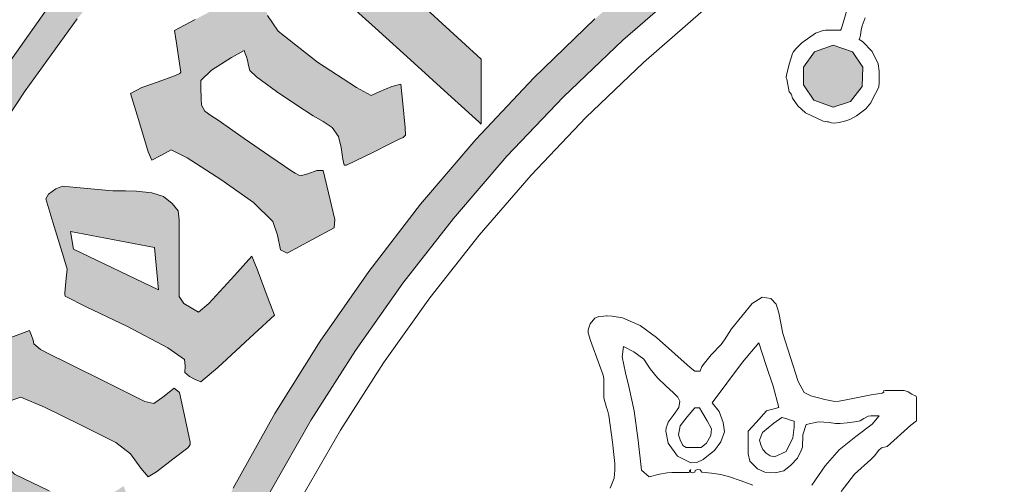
# Model space of a CAD drawing. Header units: metres. Extents: x -185 to -10, y 10 to 129.
# Tile 19 of 29: x -39.85 to -31.14, y 119.41 to 123.52. Entities that reach past the tile are written whole.
import ezdxf

# ---------------------------------------------------------------- set-up
doc = ezdxf.new("R2010")
doc.units = ezdxf.units.M
doc.header["$LTSCALE"] = 0.0125
doc.layers.add('Z_Schriftfeld-Logo', color=7, linetype='Continuous', lineweight=0, true_color=0xcccccc)
doc.layers.add('Z_Schriftfeld-Logoschraffur', color=7, linetype='Continuous', lineweight=0, true_color=0xdedede)

# ---------------------------------------------------------------- blocks, each defined once
blk = doc.blocks.new('UzK_Logo')
at = {"layer": 'Z_Schriftfeld-Logoschraffur'}
h = blk.add_hatch(color=256, dxfattribs=at)
h.dxf.hatch_style = 1
h.paths.add_polyline_path([(-11.86616721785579, 19.04699943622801), (-12.37128312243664, 19.04699943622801, 0.7422791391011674), (-0.2587719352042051, -22.71056737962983), (-0.2786945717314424, -22.70697268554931), (-0.3304348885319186, -22.6933750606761), (-0.3819356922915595, -22.67555445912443), (-0.4331969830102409, -22.65350667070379), (-0.5500699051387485, -22.63477852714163), (-0.668742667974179, -22.60929293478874), (-0.7882048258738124, -22.57786105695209), (-0.9074459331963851, -22.54129405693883), (-1.025455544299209, -22.50040309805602), (-1.1412232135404, -22.45599934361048), (-1.262126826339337, -22.40538211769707, -0.7322458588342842)])
h.paths.add_polyline_path([(6.501143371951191, -20.80634046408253), (7.434904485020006, -20.48546063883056), (8.34901844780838, -20.12402409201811), (9.242405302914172, -19.72311062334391), (10.11398509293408, -19.28380003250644), (10.9626778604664, -18.8071721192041), (11.78740364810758, -18.29430668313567), (12.58708249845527, -17.74628352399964), (13.360634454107, -17.16418244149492), (14.10697955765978, -16.54908323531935), (14.82503785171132, -15.90206570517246), (15.51372937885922, -15.224209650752), (16.11864093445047, -14.57392824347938), (16.11864093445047, -14.11350252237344), (16.068793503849, -14.1730755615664), (15.4339051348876, -14.86796945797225), (14.76951323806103, -15.53445754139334), (14.0766437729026, -16.17151394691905), (13.35632269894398, -16.77811280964), (12.60957597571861, -17.35322826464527), (11.83742956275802, -17.89583444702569), (11.04090941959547, -18.40490549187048), (10.221041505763, -18.8794155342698), (9.37885178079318, -19.31833870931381), (8.515366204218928, -19.72064915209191), (7.631610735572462, -20.08532099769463), (6.728611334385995, -20.41132838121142), (5.807393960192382, -20.69764543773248), (4.868984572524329, -20.94324630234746), (3.914409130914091, -21.14710511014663), (2.944693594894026, -21.30819599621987), (2.591226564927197, -21.662696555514), (3.592776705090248, -21.51484161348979), (4.578999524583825, -21.32211075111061), (5.54881506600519, -21.08558376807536)])
h.paths.add_polyline_path([(16.11864093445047, -16.00082023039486), (16.11864093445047, -15.61356866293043, -0.191980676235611), (0.9561835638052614, -22.42052240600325), (0.8817812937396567, -22.45187625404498), (0.7440970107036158, -22.50393312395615), (0.606690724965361, -22.54986337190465), (0.4696775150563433, -22.5895736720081), (0.3331724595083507, -22.62297069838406), (0.1972906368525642, -22.64996112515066), (0.1644158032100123, -22.65557426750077), (0.1438504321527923, -22.66423174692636), (0.09019401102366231, -22.68426636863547), (0.03677710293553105, -22.7001116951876), (-0.01763816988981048, -22.71203475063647, 0.2000677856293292)])
h = blk.add_hatch(color=256, dxfattribs=at)
h.dxf.hatch_style = 1
h.paths.add_polyline_path([(-13.50397646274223, 16.78891248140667), (-12.78591201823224, 17.33631610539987), (-12.04460212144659, 17.85374189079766), (-11.28094940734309, 18.34028483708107), (-10.49585651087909, 18.79503994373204), (-10.01491743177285, 19.04699943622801), (-10.67332972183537, 19.04699943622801), (-11.42329778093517, 18.61578099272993), (-12.30781327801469, 18.04873200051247), (-13.16253153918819, 17.44093000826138), (-13.98608306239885, 16.79374470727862), (-14.77709834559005, 16.10854578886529), (-15.53420788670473, 15.38670294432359), (-16.25604218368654, 14.6295858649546), (-16.9412317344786, 13.83856424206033), (-17.58840703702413, 13.01500776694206), (-18.19619858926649, 12.1602861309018), (-18.76323688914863, 11.27576902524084), (-19.28815243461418, 10.36282614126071), (-19.76957572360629, 9.42282717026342), (-20.20613725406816, 8.457141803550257), (-20.59646752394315, 7.46713973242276), (-20.93919703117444, 6.454190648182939), (-21.23295627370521, 5.419664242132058), (-21.47637574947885, 4.364930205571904), (-21.66808595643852, 3.291358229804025), (-21.80671739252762, 2.200318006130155), (-21.85570060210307, 1.648675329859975), (-21.89090055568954, 1.093179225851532), (-21.9121460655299, 0.5340009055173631), (-21.919265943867, -0.02868841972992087), (-21.89501894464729, -1.066132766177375), (-21.82299884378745, -2.091081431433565), (-21.70428698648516, -3.102452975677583), (-21.53996471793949, -4.099165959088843), (-21.33111338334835, -5.080138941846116), (-21.07881432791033, -6.044290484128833), (-20.78414889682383, -6.990539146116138), (-20.44819843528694, -7.917803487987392), (-20.07204428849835, -8.8250020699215), (-19.6567678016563, -9.711053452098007), (-19.20345031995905, -10.57487619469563), (-18.71317318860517, -11.41538885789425), (-18.18701775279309, -12.23151000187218), (-17.62606535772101, -13.02215818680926), (-17.03139734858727, -13.78625197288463), (-16.40409507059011, -14.5227099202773), (-15.74523986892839, -15.23045058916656), (-15.05591308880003, -15.90839253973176), (-14.33719607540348, -16.55545433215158), (-13.59017017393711, -17.17055452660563), (-12.81591672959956, -17.75261168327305), (-12.01551708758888, -18.30054436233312), (-11.19005259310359, -18.81327112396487), (-10.34060459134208, -19.2897105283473), (-9.468254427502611, -19.72878113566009), (-8.574083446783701, -20.12940150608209), (-7.65917299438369, -20.49049019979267), (-6.724604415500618, -20.81096577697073), (-5.771459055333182, -21.08974679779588), (-4.800818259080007, -21.32575182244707), (-3.813763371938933, -21.51789941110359), (-2.811375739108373, -21.66510812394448), (-3.117644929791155, -21.3553938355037), (-3.158986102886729, -21.31129658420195), (-4.129799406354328, -21.15109830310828), (-5.085470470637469, -20.94804555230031), (-6.024971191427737, -20.70316646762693), (-6.947273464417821, -20.41748918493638), (-7.85134918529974, -20.09204184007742), (-8.736170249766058, -19.72785256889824), (-9.600708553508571, -19.32594950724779), (-10.44393599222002, -18.88736079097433), (-11.26482446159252, -18.41311455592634), (-12.06234585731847, -17.90423893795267), (-12.83547207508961, -17.36176207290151), (-13.58317501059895, -16.78671209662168), (-14.30442655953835, -16.18011714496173), (-14.99819861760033, -15.54300535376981), (-15.66346308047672, -14.87640485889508), (-16.29919184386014, -14.18134379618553), (-16.90435680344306, -13.45885030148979), (-17.47792985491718, -12.70995251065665), (-18.01888289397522, -11.93567855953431), (-18.5261878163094, -11.13705658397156), (-18.99881651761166, -10.31511471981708), (-19.43574089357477, -9.470881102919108), (-19.83593283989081, -8.60538386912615), (-20.19836425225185, -7.71965115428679), (-20.52200702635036, -6.814711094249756), (-20.80583305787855, -5.891591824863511), (-21.0488142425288, -4.951321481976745), (-21.24992247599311, -3.994928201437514), (-21.40812965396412, -3.023440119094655), (-21.52240767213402, -2.037885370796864), (-21.59172842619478, -1.039292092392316), (-21.61506381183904, -0.02868841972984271), (-21.59366254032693, 0.9391946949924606), (-21.53006048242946, 1.89610498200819), (-21.42516027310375, 2.841137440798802), (-21.27986454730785, 3.773387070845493), (-21.0950759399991, 4.691948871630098), (-20.87169708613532, 5.595917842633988), (-20.61063062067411, 6.484388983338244), (-20.31277917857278, 7.35645729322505), (-19.97904539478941, 8.21121777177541), (-19.6103319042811, 9.047765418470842), (-19.20754134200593, 9.86519523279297), (-18.77157634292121, 10.66260221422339), (-18.30333954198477, 11.43908136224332), (-17.80373357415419, 12.19372767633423), (-17.27366107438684, 12.92563615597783), (-16.71402467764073, 13.63390180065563), (-16.12572701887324, 14.31761960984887), (-15.50967073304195, 14.97588458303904), (-14.86675845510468, 15.60779171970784), (-14.19789282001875, 16.21243601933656)])
h = blk.add_hatch(color=256, dxfattribs=at)
h.paths.add_polyline_path([(-17.93445594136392, 4.086741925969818), (-18.11929014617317, 4.374641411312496), (-18.15743937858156, 4.432086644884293), (-18.16063914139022, 4.433049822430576), (-18.1676836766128, 4.434112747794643), (-18.17301239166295, 4.434418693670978), (-18.17406737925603, 4.434435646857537), (-18.19618647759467, 4.403798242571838), (-18.31033225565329, 4.259179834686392), (-18.38032156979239, 4.214587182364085), (-18.47504073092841, 4.237226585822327), (-18.62837533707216, 4.273876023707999), (-19.05992093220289, 4.377022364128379), (-20.06572798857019, 4.617426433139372), (-20.27258104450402, 4.666867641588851), (-20.43610964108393, 4.705953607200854), (-20.54357129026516, 4.731638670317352), (-20.58222350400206, 4.74087717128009), (-20.58222350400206, 4.697445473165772), (-20.57962611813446, 4.684714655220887), (-20.56580545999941, 4.619598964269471), (-20.51988624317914, 4.403251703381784), (-20.47716716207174, 4.201981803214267), (-20.4163717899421, 4.187421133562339), (-20.11276156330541, 4.115022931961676), (-19.50722381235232, 3.969821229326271), (-18.9046130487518, 3.823711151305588), (-18.60466155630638, 3.750177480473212), (-18.54368611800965, 3.735163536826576), (-18.53814314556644, 3.733870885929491), (-18.5270208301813, 3.731363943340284), (-18.44034163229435, 3.713721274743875), (-18.39902190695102, 3.68487547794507), (-18.34921139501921, 3.573544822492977), (-18.25333741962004, 3.352675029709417), (-18.22761378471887, 3.393204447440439), (-18.16240736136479, 3.495941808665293), (-17.98533303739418, 3.774935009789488), (-17.90935858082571, 3.894638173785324), (-17.86568822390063, 3.963443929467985), (-17.88870867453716, 4.014114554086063)])
h.paths.add_polyline_path([(-17.40686613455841, 5.235390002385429), (-17.38666393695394, 5.272185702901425), (-17.42634723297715, 5.380143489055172), (-17.58702876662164, 5.817275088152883), (-17.66642401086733, 6.033268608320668), (-17.71745357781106, 6.172093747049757), (-17.79524707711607, 6.182222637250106), (-17.93678743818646, 6.155536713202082), (-17.96889589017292, 6.161068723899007), (-18.08298784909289, 6.190849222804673), (-18.46725645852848, 6.303268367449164), (-18.86764570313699, 6.444219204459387), (-18.98817677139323, 6.514279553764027), (-19.16628832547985, 6.679950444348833), (-19.18994006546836, 6.522896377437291), (-19.23756455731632, 6.451760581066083), (-19.45217155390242, 6.279717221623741), (-19.8584069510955, 5.995562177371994), (-19.80349704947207, 5.865949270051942), (-19.70813481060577, 5.640850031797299), (-19.50075348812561, 5.151333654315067), (-19.44108448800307, 5.010487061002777), (-19.42011298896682, 4.994665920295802), (-19.21124903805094, 5.022172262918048), (-18.9539315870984, 5.056059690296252), (-18.79354355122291, 5.036328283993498), (-18.26822586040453, 4.882006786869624), (-18.08959937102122, 4.791175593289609), (-18.0101996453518, 4.69873931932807), (-17.93934874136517, 4.592808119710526), (-17.90500500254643, 4.548472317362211), (-17.85731132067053, 4.614240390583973), (-17.62054781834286, 4.940729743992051)])
h.paths.add_polyline_path([(-18.14570015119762, 5.285498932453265), (-18.65796415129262, 5.438251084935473), (-19.17022815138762, 5.591003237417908), (-19.28257347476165, 5.624503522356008), (-19.29535568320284, 5.625578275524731), (-19.46639940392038, 5.625578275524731), (-19.49407087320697, 5.629621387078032), (-19.33910035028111, 5.739488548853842), (-19.10974397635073, 5.902091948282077), (-18.99196637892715, 5.985590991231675), (-18.91140483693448, 5.959449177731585), (-18.70719069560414, 5.893182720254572), (-18.15262752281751, 5.713229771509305), (-17.91468994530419, 5.636020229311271), (-17.77792267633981, 5.591639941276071), (-17.82767944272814, 5.499140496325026), (-17.99664735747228, 5.288722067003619), (-18.03335482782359, 5.251998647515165)], flags=16)
h.paths.add_polyline_path([(-17.13779811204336, 7.00676996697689), (-17.22359904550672, 7.175118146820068), (-17.27484399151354, 7.155613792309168), (-17.39827223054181, 7.092208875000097), (-17.47712447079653, 7.051702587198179), (-17.70567865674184, 7.149930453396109), (-17.95888603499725, 7.259878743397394), (-18.21130722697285, 7.372242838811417), (-18.3165874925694, 7.407201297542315), (-18.42191355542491, 7.443785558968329), (-18.50538796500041, 7.511147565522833), (-18.56434025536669, 7.646300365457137), (-18.59651641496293, 7.787315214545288), (-18.60111642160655, 7.854852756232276), (-18.49357925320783, 7.921125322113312), (-18.32083442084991, 7.997549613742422), (-18.21581007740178, 8.026031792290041), (-18.19191778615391, 7.985448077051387), (-18.16607147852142, 7.944871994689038), (-18.02720308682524, 7.868143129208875), (-17.68962802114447, 7.733457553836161), (-17.35652582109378, 7.587719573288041), (-17.15176834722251, 7.469961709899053), (-17.11021091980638, 7.394162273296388), (-17.08172097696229, 7.30676086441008), (-17.02541929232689, 7.304487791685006), (-16.82138302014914, 7.476423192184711), (-16.63723802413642, 7.631596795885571), (-16.64109904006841, 7.714342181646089), (-16.72995219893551, 7.969551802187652), (-16.80207409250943, 8.176704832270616), (-16.89112423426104, 8.119059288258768), (-17.01129115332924, 8.016415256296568), (-17.08892768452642, 7.957576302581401), (-17.22097700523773, 7.996737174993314), (-17.56064197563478, 8.128046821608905), (-17.91108456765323, 8.2981009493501), (-18.02863058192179, 8.415757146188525), (-18.10061323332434, 8.564583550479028), (-18.17134409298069, 8.698777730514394), (-18.37788464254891, 8.60332097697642), (-18.75189050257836, 8.430466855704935), (-18.92680520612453, 8.347914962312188), (-18.88381453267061, 8.18070500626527), (-18.81652078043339, 7.91896950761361), (-18.81709679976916, 7.798266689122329), (-18.96518651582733, 7.699789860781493), (-19.10958955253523, 7.602396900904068), (-19.20519545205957, 7.518006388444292), (-19.13030976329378, 7.281636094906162), (-19.03805164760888, 6.990431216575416), (-18.96046526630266, 6.933896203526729), (-18.79567562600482, 6.992026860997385), (-18.66392107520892, 7.035635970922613), (-18.57727157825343, 7.024697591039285), (-18.22263298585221, 6.884481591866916), (-17.7564933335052, 6.683874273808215), (-17.53937917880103, 6.565214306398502), (-17.49237997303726, 6.473433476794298), (-17.44957121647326, 6.38567517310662), (-17.37461329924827, 6.4061959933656), (-17.16350597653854, 6.563391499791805), (-16.99215067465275, 6.690986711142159), (-17.01938953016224, 6.774443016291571)])
h.paths.add_polyline_path([(-16.94636873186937, 9.214348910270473), (-17.39138111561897, 9.437583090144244), (-17.54890393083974, 9.513709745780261), (-17.64816785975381, 9.56351355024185), (-17.71467988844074, 9.623031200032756), (-17.72191773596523, 9.659204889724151), (-17.73865920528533, 9.707103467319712), (-17.75862138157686, 9.75642274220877), (-17.95061162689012, 9.688322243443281), (-18.14302256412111, 9.619563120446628), (-18.3049898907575, 9.559492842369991), (-18.31376067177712, 9.550870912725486), (-18.32029006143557, 9.540876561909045), (-18.3149903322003, 9.516504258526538), (-18.22866272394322, 9.295079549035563), (-18.12959021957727, 9.040965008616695), (-18.0902120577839, 8.996675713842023), (-17.96574993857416, 9.04007470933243), (-17.8468257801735, 9.081542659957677), (-17.60825218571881, 8.976992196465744), (-17.24250212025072, 8.799106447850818), (-16.8826486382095, 8.6184999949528), (-16.73154140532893, 8.50560282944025), (-16.62674517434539, 8.359223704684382), (-16.5524042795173, 8.271475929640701), (-16.46895025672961, 8.32245303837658), (-16.30189957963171, 8.448274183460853), (-16.14960157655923, 8.566620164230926), (-16.13599805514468, 8.58198611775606), (-16.1272290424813, 8.598938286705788), (-16.12726985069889, 8.621398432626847), (-16.17447434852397, 8.845554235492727), (-16.23409270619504, 9.128658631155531), (-16.2894787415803, 9.169954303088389), (-16.40577724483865, 9.081408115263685), (-16.49713078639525, 9.015055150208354), (-16.58859129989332, 9.037414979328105)])
h.paths.add_polyline_path([(-16.23864425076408, 10.10329616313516), (-16.23864425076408, 10.47928439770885), (-16.23864425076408, 10.88347174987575), (-16.24823287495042, 10.97490227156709), (-16.31016546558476, 11.04859027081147), (-16.39626872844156, 11.12054402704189), (-16.51494174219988, 11.15634101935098), (-16.67373144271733, 11.17349634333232), (-16.78250535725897, 11.17794657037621), (-16.81249115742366, 11.17804233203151), (-16.87145541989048, 11.17804233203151), (-16.91150066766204, 11.17804233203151), (-17.0258615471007, 11.18884008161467), (-17.28237366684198, 11.21320012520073), (-17.42548042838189, 11.22679046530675), (-17.49062395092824, 11.19934430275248), (-17.56697753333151, 11.14301402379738), (-17.59377836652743, 11.09676622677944), (-17.52093744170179, 10.85816329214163), (-17.4136834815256, 10.50683456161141), (-17.377427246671, 10.38127545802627), (-17.38675537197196, 10.29055615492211), (-17.39839944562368, 10.17731343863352), (-17.40131352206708, 10.14092662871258), (-17.40010050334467, 10.1230604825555), (-17.39587566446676, 10.10752115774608), (-17.18371144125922, 9.999189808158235), (-16.7648364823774, 9.799653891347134), (-16.35538841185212, 9.58219927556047), (-16.18519987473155, 9.462996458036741), (-16.17882603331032, 9.3993179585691), (-16.18086789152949, 9.330143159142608), (-16.13535754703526, 9.289933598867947), (-16.07677587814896, 9.261329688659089), (-16.01877047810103, 9.235270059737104), (-15.84724232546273, 9.383018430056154), (-15.47641876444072, 9.72354257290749), (-15.26953825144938, 9.913519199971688), (-15.33331200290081, 10.08150156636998), (-15.44762344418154, 10.38260203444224), (-15.50119152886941, 10.51286352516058), (-15.67702238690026, 10.31856352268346), (-15.93592294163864, 10.03246824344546), (-16.04308957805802, 9.944836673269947), (-16.11740107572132, 9.987278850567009), (-16.19215836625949, 10.0318956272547)])
h.paths.add_polyline_path([(-17.31351475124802, 10.5832462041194), (-17.34383161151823, 10.76428609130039), (-16.48806932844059, 10.60340002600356), (-16.44776168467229, 10.17052349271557)], flags=16)
h.paths.add_polyline_path([(-15.31592595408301, 11.52974343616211), (-15.57853446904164, 11.71082215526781), (-15.8412477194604, 11.8960322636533), (-15.91562913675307, 11.94356201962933), (-15.97923308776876, 11.98789768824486), (-16.01191177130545, 12.04780214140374), (-16.0139698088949, 12.1174297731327), (-16.01786755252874, 12.22957688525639), (-16.01972602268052, 12.2991055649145), (-15.9099633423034, 12.40420475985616), (-15.7074956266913, 12.53363371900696), (-15.5798682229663, 12.60456037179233), (-15.56663475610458, 12.57310820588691), (-15.5548449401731, 12.54084504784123), (-15.54393183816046, 12.50512407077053), (-15.53333076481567, 12.45189065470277), (-15.51921680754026, 12.40209794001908), (-15.45291996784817, 12.33574889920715), (-15.2508162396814, 12.18696877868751), (-15.04373050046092, 12.05000253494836), (-14.87557864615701, 11.93897977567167), (-14.77714000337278, 11.8836149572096), (-14.68536763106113, 11.82049688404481), (-14.62097102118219, 11.73033670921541), (-14.5913495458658, 11.61718504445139), (-14.57660333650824, 11.49973073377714), (-14.56358002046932, 11.43728593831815), (-14.53915710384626, 11.43728593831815), (-14.44683116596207, 11.48326968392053), (-14.2720270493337, 11.56892040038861), (-14.09852787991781, 11.65421161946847), (-14.00409872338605, 11.70140642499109), (-13.96401910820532, 11.72013279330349), (-13.93877229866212, 11.74463942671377), (-13.94304593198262, 11.82197026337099), (-13.96663379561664, 12.06592693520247), (-13.98567557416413, 12.26286587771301), (-14.07713124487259, 12.23944813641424), (-14.20573168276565, 12.18283489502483), (-14.28906941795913, 12.14859824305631), (-14.43656302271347, 12.22668903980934), (-14.832162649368, 12.48465516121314), (-15.23430682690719, 12.79996253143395), (-15.3407698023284, 12.96075679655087), (-15.37925761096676, 13.12998810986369), (-15.39008110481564, 13.2315433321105), (-15.39078776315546, 13.25109420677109), (-15.3941769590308, 13.26643317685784), (-15.40217451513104, 13.27800167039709), (-15.64075387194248, 13.15104436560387), (-16.07552539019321, 12.91968562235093), (-16.28642578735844, 12.80671249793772), (-16.26707450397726, 12.68015303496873), (-16.23554843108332, 12.47396914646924), (-16.22321994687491, 12.38401786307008), (-16.23750981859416, 12.3663068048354), (-16.28575840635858, 12.34746188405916), (-16.45092783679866, 12.28737843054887), (-16.61730030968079, 12.22852632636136), (-16.73324222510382, 12.16812090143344), (-16.65290157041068, 11.90303586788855), (-16.55338017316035, 11.57466372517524), (-16.51745097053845, 11.48996567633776), (-16.42482148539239, 11.5382791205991), (-16.31887644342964, 11.59353765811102), (-16.15772189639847, 11.51280269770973), (-15.81401916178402, 11.29420197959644), (-15.48225343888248, 11.05934461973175), (-15.28595468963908, 10.86576971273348), (-15.23833268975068, 10.72765603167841), (-15.21025376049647, 10.57923439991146), (-15.14221782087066, 10.54435314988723), (-14.89216106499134, 10.67994949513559), (-14.66487719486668, 10.80319696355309), (-14.65551095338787, 10.88480332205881), (-14.72003222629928, 11.15686269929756), (-14.77426111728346, 11.38552338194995), (-14.83871822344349, 11.38387794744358), (-14.93113846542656, 11.35213910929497), (-14.99549526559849, 11.33263450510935), (-15.02298650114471, 11.33711322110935), (-15.05919711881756, 11.3558038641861), (-15.09560022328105, 11.37868109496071)])
h.paths.add_polyline_path([(-15.07592375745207, 14.26553894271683), (-15.05548060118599, 14.26553894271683), (-15.00158500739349, 14.26553894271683), (-14.83803975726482, 14.26553894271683), (-14.67449450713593, 14.26553894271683), (-14.60015575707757, 14.26553894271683), (-14.60015575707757, 14.29281375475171), (-14.60015575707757, 14.36472007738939), (-14.60015575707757, 14.58291857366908), (-14.60015575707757, 14.80111706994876), (-14.60015575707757, 14.87302339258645), (-14.60015575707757, 14.90029820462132), (-14.62937718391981, 14.89645678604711), (-14.70641549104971, 14.88632940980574), (-14.94018690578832, 14.85559806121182), (-15.17395832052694, 14.82486671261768), (-15.25099662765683, 14.81473933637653), (-15.28021805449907, 14.81089791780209), (-15.28129464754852, 14.70048253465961), (-15.28259194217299, 14.60960193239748), (-15.28159609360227, 14.47741245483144), (-15.28347609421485, 14.44887937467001), (-15.28843245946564, 14.37365579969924), (-15.30347246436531, 14.14539115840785), (-15.31851246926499, 13.91712651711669), (-15.32346883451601, 13.84190294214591), (-15.32534883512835, 13.81336986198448), (-15.30115206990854, 13.79139970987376), (-15.23276990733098, 13.72931014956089), (-15.12651454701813, 13.63283252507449), (-14.98869818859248, 13.50769818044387), (-14.64363127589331, 13.19438470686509), (-14.2480667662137, 12.8352204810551), (-13.85250225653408, 12.47605625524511), (-13.50743534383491, 12.16274278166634), (-13.36961898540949, 12.03760843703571), (-13.26336362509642, 11.94113081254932), (-13.19498146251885, 11.87904125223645), (-13.17078469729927, 11.85707110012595), (-13.17078469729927, 11.88539693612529), (-13.17078469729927, 11.96007414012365), (-13.17078469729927, 12.18668082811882), (-13.17078469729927, 12.413287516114), (-13.17078469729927, 12.48796472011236), (-13.17078469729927, 12.5162905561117)])
h.paths.add_polyline_path([(-13.17698587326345, 14.22557580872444), (-13.43926412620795, 14.50854079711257), (-13.62414879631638, 14.70800792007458), (-13.66738477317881, 14.83824338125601), (-13.66825681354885, 14.91459536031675), (-13.72255949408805, 14.91459536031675), (-13.85443743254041, 14.91459536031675), (-14.16473846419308, 14.91459536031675), (-14.25007124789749, 14.91459536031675), (-14.25667951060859, 14.88871944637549), (-14.25667951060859, 14.6134938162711), (-14.25667951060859, 14.33826818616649), (-14.21006303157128, 14.31239227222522), (-14.05273241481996, 14.31239227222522), (-13.95833404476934, 14.31239227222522), (-13.28991510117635, 13.62355304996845), (-13.13267759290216, 13.43988068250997), (-13.06248833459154, 13.35031603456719), (-13.01812380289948, 13.21075766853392), (-12.99330093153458, 13.07240301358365), (-12.9780314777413, 13.02805982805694), (-12.95477706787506, 13.02805982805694), (-12.58449903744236, 13.1475293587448), (-12.49296280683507, 13.17969038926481), (-12.45071149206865, 13.26802400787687), (-12.40584380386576, 13.5378266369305), (-12.3733300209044, 13.73692132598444), (-12.37083299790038, 13.76610204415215), (-12.37083299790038, 13.80200103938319), (-12.61045031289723, 13.72656954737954), (-12.66856060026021, 13.70522499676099), (-12.72982295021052, 13.74314369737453), (-12.91470762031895, 13.94261082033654)])
h.paths.add_polyline_path([(-11.21076365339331, 15.5142786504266), (-11.28643894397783, 15.61563250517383), (-11.36361022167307, 15.70698399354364), (-11.44222333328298, 15.74707204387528), (-11.66163113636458, 15.71328220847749), (-11.9366634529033, 15.67092593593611), (-12.01448915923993, 15.64640048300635), (-12.02458980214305, 15.50608344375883), (-12.0363065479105, 15.34331567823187), (-12.0390596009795, 15.29652775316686), (-12.03934176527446, 15.25615714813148), (-12.0789001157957, 15.22344405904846), (-12.16787367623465, 15.18602599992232), (-12.2596098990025, 15.15689592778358), (-12.33936095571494, 15.18427378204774), (-12.54013334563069, 15.39413019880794), (-12.72666655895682, 15.58910318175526), (-12.73963523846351, 15.64448380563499), (-12.72284615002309, 15.69957007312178), (-12.70544556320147, 15.75643623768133), (-12.69587169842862, 15.78155443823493), (-12.68148556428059, 15.78158462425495), (-12.61176375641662, 15.77913187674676), (-12.41373546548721, 15.77171199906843), (-12.2681649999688, 15.76625765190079), (-12.22244945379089, 15.69934553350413), (-12.16869146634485, 15.61453343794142), (-12.11410358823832, 15.53340671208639), (-12.06064320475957, 15.71280875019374), (-11.95295506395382, 16.15392566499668), (-11.88713272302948, 16.42355004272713), (-11.90094547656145, 16.44896195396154), (-11.89324132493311, 16.47358859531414), (-11.88783029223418, 16.50778081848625), (-11.99762992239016, 16.42529896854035), (-12.10347665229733, 16.34506109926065), (-12.19844836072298, 16.27388365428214), (-12.37551972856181, 16.27877655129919), (-12.66521599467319, 16.28678153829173), (-12.79349161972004, 16.29023106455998), (-12.82180326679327, 16.28829729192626), (-12.84668615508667, 16.27448570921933), (-12.87393099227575, 16.19790512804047), (-12.96110827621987, 15.90897114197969), (-13.04132976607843, 15.65358766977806), (-13.06600791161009, 15.56201089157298), (-13.08965324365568, 15.47249453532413), (-13.12838948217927, 15.33991395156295), (-13.12808806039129, 15.22979372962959), (-12.85004739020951, 14.94547428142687), (-12.52752021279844, 14.61566372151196), (-12.42153727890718, 14.54983308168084), (-12.17664091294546, 14.64774871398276), (-11.91305016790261, 14.75313882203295), (-11.86164754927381, 14.79076129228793), (-11.86164754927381, 14.89943693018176), (-11.86164754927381, 15.0081125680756), (-11.85179886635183, 15.09925363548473), (-11.78667847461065, 15.14359791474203), (-11.67239252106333, 15.14758603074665), (-11.57952593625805, 15.11488549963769), (-11.4248332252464, 14.92409254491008), (-11.29147743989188, 14.75961585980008), (-11.48394457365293, 14.68705862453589), (-11.79798848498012, 14.61279396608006), (-12.07772842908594, 14.48992610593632), (-12.21906567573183, 14.29429743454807), (-12.2570189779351, 14.03305850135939), (-12.25745248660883, 13.85705261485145), (-12.23023884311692, 13.81559933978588), (-12.15644572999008, 13.76790483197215), (-12.09940876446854, 13.73976189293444), (-12.09404077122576, 13.74609547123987), (-12.08974899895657, 13.75220863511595), (-12.08731356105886, 13.76517931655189), (-12.08667047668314, 13.80938064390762), (-12.07592084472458, 13.8796644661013), (-12.04113714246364, 13.93050318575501), (-11.72067086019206, 14.030207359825), (-11.38936140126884, 14.10411121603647), (-11.10622310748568, 14.25552408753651), (-10.93973757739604, 14.53997566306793), (-10.84490655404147, 14.85641078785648), (-10.82064140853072, 14.99471850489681), (-10.90794208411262, 15.12664727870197), (-11.06931596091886, 15.34314300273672)])
h = blk.add_hatch(color=256, dxfattribs=at)
h.dxf.hatch_style = 1
h.paths.add_polyline_path([(-16.84232885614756, 4.166883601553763), (-16.6133362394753, 4.993824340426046), (-16.3448395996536, 5.803560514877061), (-16.03794925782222, 6.594982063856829), (-15.69377553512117, 7.366978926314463), (-15.31342875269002, 8.118441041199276), (-14.89801923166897, 8.848258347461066), (-14.44865729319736, 9.555320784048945), (-13.96645325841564, 10.23851828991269), (-13.45251744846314, 10.89674080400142), (-12.90796018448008, 11.52887826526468), (-12.33389178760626, 12.13382061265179), (-11.73142257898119, 12.71045778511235), (-11.10166287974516, 13.25767972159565), (-10.44572301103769, 13.77437636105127), (-9.76471329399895, 14.25943764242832), (-9.673321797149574, 14.32085357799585), (-9.674699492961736, 14.73838008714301), (-9.714602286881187, 14.71242811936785), (-9.805072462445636, 14.65302035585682), (-9.984845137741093, 14.53258672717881), (-10.68802909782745, 14.02961517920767), (-11.36487803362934, 13.49354842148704), (-12.01421296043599, 12.92556517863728), (-12.63485489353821, 12.32684417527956), (-13.22562484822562, 11.69856413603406), (-13.78534383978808, 11.04190378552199), (-14.31283288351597, 10.35804184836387), (-14.80691299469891, 9.648157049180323), (-15.26640518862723, 8.913428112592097), (-15.69013048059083, 8.15503376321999), (-16.07690988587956, 7.374152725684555), (-16.42556441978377, 6.571963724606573), (-16.73491509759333, 5.749645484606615), (-17.00378293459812, 4.908376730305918), (-17.23098894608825, 4.049336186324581), (-17.41535414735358, 3.173702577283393), (-17.55569955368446, 2.282654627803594), (-17.65084618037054, 1.37737106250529), (-17.69961504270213, 0.4590306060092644), (-17.70623937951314, -0.00466760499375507), (-17.69717793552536, -0.5995298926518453), (-17.61935774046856, -1.788364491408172), (-17.46406372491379, -2.954411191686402), (-17.23387935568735, -4.095085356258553), (-16.93138809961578, -5.207802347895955), (-16.55917342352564, -6.289977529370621), (-16.11981879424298, -7.339026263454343), (-15.6159076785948, -8.35236391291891), (-15.05002354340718, -9.327405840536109), (-14.42474985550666, -10.26156740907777), (-13.74267008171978, -11.15226398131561), (-13.00636768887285, -11.99691092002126), (-12.21842614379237, -12.79292358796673), (-11.38142891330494, -13.53771734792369), (-10.49795946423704, -14.22870756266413), (-9.570601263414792, -14.86330959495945), (-8.601937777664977, -15.43893880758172), (-7.59455247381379, -15.95301056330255), (-6.551028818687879, -16.40294022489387), (-5.473950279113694, -16.78614315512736), (-5.199740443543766, -16.87121494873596), (-5.084155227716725, -16.90551590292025), (-5.157016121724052, -16.51790456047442), (-5.28634158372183, -16.47847701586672), (-5.817925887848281, -16.3020188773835), (-6.857339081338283, -15.89953498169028), (-7.862985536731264, -15.43305551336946), (-8.832353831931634, -14.90509397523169), (-9.762932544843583, -14.31816387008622), (-10.65221025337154, -13.67477870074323), (-11.49767553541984, -12.97745197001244), (-12.29681696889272, -12.22869718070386), (-13.03182260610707, -11.41726581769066), (-13.74608260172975, -10.5869574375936), (-13.82971714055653, -10.47831124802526), (-13.87121730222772, -10.42373253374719), (-13.87880656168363, -10.41444502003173), (-13.88416660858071, -10.41119502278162), (-13.89581077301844, -10.40494639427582), (-13.9223101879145, -10.39327982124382), (-14.05079028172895, -10.35036520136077), (-14.16200927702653, -10.29427739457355), (-14.27695607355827, -10.18933013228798), (-14.36512064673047, -10.06500341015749), (-14.37937817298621, -9.986952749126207), (-14.38667099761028, -9.976891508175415), (-14.39926260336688, -9.965428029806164), (-14.40446829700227, -9.934056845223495), (-14.388577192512, -9.864541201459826), (-14.36240876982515, -9.78151300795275), (-14.35694894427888, -9.750199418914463), (-14.36567557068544, -9.736060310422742), (-14.43633470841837, -9.63171396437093), (-14.5754184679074, -9.421400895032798), (-14.84454153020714, -8.994399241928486), (-15.34575868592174, -8.1157418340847), (-15.79598265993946, -7.205827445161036), (-16.19326798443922, -6.266594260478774), (-16.53566919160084, -5.299980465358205), (-16.82124081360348, -4.307924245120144), (-17.04803738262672, -3.292363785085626), (-17.21411343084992, -2.255237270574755), (-17.31752349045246, -1.198482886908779), (-17.35632209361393, -0.1240388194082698), (-17.35655729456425, -0.05634295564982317), (-17.35645061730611, 0.03807361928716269), (-17.35416285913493, 0.2625073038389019), (-17.34105266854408, 0.7092762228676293), (-17.28117935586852, 1.593934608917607), (-17.17736073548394, 2.465828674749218), (-17.03070712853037, 3.323848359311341)])
h = blk.add_hatch(color=256, dxfattribs=at)
h.dxf.hatch_style = 1
h.paths.add_polyline_path([(-9.293936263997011, 12.43390035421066), (-9.398628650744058, 12.59184017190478), (-9.595462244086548, 12.65753956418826), (-9.782947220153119, 12.59149841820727), (-9.894629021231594, 12.43513507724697), (-9.896679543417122, 12.25567028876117), (-9.792174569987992, 12.09793442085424), (-9.595462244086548, 12.02777569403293), (-9.417381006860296, 12.08746132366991), (-9.298103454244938, 12.24001576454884)])
at = {"layer": 'Z_Schriftfeld-Logo', "lineweight": 0}
for points in [[(-17.27366107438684, 12.92563615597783), (-17.80373357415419, 12.19372767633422), (-18.30333954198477, 11.43908136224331)], [(-18.19619858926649, 12.1602861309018), (-17.58840703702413, 13.01500776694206)], [(-9.764713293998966, 14.25943764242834), (-10.44572301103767, 13.77437636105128), (-11.10166287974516, 13.25767972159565), (-11.73142257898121, 12.71045778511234), (-12.33389178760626, 12.13382061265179), (-12.90796018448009, 11.52887826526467), (-13.45251744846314, 10.89674080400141), (-13.96645325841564, 10.23851828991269), (-14.44865729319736, 9.555320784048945), (-14.89801923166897, 8.84825834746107), (-15.31342875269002, 8.118441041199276)], [(-15.69013048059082, 8.15503376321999), (-15.26640518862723, 8.9134281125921), (-14.80691299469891, 9.648157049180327), (-14.31283288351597, 10.35804184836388), (-13.78534383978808, 11.04190378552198), (-13.22562484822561, 11.69856413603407), (-12.6348548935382, 12.32684417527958), (-12.014212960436, 12.92556517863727)], [(-9.452017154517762, 13.02493721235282), (-9.485141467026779, 12.91027865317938), (-9.503314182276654, 12.85133889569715), (-9.513094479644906, 12.82158291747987), (-9.518497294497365, 12.81136317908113), (-9.58621924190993, 12.81136317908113), (-9.663845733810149, 12.81136317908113), (-9.670786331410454, 12.81136317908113), (-9.696724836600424, 12.80645264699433), (-9.772145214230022, 12.77980128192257), (-9.91391510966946, 12.68383904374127), (-9.973573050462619, 12.62170247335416), (-9.99913148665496, 12.58866470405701), (-10.00848784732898, 12.57350060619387), (-10.03915304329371, 12.47560806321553), (-10.06897431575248, 12.35835758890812), (-10.07031486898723, 12.32582411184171), (-10.06502516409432, 12.31335444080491), (-10.03973565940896, 12.18395181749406), (-10.02638179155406, 12.16937584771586), (-10.02080800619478, 12.1603902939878), (-10.01884308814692, 12.15507258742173), (-10.00625616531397, 12.12140531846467), (-9.951989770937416, 12.04197230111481), (-9.874087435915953, 11.97183369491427), (-9.69558093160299, 11.88573994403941), (-9.655012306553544, 11.88029903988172), (-9.64274169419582, 11.87988512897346), (-9.631071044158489, 11.87738814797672), (-9.609510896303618, 11.86926246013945), (-9.585449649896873, 11.8661031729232), (-9.53215647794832, 11.87334474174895), (-9.464610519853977, 11.88810976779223), (-9.424361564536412, 11.90243398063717), (-9.356530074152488, 11.94052467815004), (-9.262272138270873, 12.0119425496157), (-9.21097021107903, 12.07401326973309), (-9.19821378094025, 12.10392428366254), (-9.164195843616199, 12.16723449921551), (-9.12921509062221, 12.2316505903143), (-9.12692894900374, 12.28170400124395), (-9.12692894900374, 12.39305760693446), (-9.136942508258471, 12.46952715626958), (-9.198064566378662, 12.59307797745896), (-9.296840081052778, 12.69453529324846), (-9.328369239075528, 12.71650993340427), (-9.324385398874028, 12.73168577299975), (-9.317402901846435, 12.76004067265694), (-9.308411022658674, 12.81157583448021), (-9.300171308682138, 12.85655939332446), (-9.270238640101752, 12.9356975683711)], [(-9.512131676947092, 8.122335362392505), (-9.378160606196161, 8.297828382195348), (-9.211470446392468, 8.446519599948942), (-9.16956781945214, 8.488527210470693), (-9.134366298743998, 8.538960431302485), (-9.103033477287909, 8.566313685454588), (-9.045736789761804, 8.579768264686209), (-8.806014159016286, 8.795884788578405), (-8.749001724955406, 8.838924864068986), (-8.749001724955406, 9.068439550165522), (-8.751354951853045, 9.08948721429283), (-8.793699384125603, 9.10897166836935), (-8.833056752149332, 9.135620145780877), (-8.872375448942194, 9.14939651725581), (-9.045467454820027, 9.14939651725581), (-9.065739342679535, 9.149329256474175), (-9.08407584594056, 9.14315411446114), (-9.07995405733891, 9.1303048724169), (-9.097818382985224, 9.121590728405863), (-9.209656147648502, 9.102258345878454), (-9.445669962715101, 9.056870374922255), (-9.532925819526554, 9.04100196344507), (-9.576460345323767, 9.03640622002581), (-9.679084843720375, 9.05777720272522), (-9.821518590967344, 9.094861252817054), (-9.887910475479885, 9.127367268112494), (-9.948424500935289, 9.238217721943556), (-10.10557101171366, 9.728117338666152), (-10.14726689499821, 9.937407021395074), (-10.17478558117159, 10.02531256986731), (-10.22719236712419, 10.08352636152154), (-10.3152408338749, 10.09703238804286), (-10.41821300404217, 10.03220429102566), (-10.62823015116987, 9.773172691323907), (-10.69895418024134, 9.664078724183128), (-10.73070189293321, 9.614380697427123), (-10.83362835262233, 9.50994030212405), (-10.92751576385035, 9.393573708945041), (-10.94388828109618, 9.343527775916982), (-11.00037282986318, 9.343527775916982), (-11.04775573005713, 9.381114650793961), (-11.38991544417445, 9.686320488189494), (-11.55477821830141, 9.80828918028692), (-11.73613695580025, 9.886508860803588), (-11.83783997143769, 9.903745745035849), (-11.89138612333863, 9.905939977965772), (-11.89751903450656, 9.905917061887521), (-11.92303620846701, 9.905250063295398), (-11.97344533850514, 9.899504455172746), (-12.01648169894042, 9.881713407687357), (-12.06315221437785, 9.826384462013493), (-12.08312276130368, 9.764126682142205), (-12.08311772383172, 9.735020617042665), (-12.05833817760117, 9.65594136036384), (-11.96751584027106, 9.406424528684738), (-11.93256724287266, 9.304783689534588), (-11.92365930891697, 9.265769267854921), (-11.92365930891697, 9.073447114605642), (-11.89610551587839, 8.97411959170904), (-11.88593841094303, 8.946934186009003), (-11.88230563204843, 8.933802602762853), (-11.87424821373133, 8.892892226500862), (-11.83472981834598, 8.622734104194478), (-11.82091329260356, 8.497722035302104), (-11.81272311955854, 8.407064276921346), (-11.81112804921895, 8.381097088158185), (-11.81141515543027, 8.339114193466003), (-11.81828369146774, 8.2570030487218), (-11.86089142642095, 8.155097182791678)], [(-15.00514627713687, 8.038812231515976), (-14.59952470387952, 8.744587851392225), (-14.16148341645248, 9.42849842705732), (-13.6920713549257, 10.08949514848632), (-13.19233745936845, 10.72652920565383), (-12.66333066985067, 11.3385517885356), (-12.1060999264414, 11.92451408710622), (-11.5216941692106, 12.48336729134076), (-10.91116233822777, 13.0140625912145), (-10.27555337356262, 13.5155511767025), (-9.94867275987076, 13.75501519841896), (-9.783020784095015, 13.87186978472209), (-9.69964904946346, 13.92957055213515), (-9.430442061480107, 14.11436502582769)], [(-15.07592375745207, 14.26553894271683), (-13.17078469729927, 12.5162905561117), (-13.17078469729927, 12.48796472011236), (-13.17078469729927, 12.413287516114), (-13.17078469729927, 12.18668082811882), (-13.17078469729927, 11.96007414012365), (-13.17078469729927, 11.88539693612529), (-13.17078469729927, 11.85707110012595), (-13.19498146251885, 11.87904125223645), (-13.26336362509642, 11.94113081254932), (-13.36961898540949, 12.03760843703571), (-13.50743534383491, 12.16274278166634), (-13.85250225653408, 12.47605625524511), (-14.2480667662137, 12.8352204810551), (-14.64363127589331, 13.19438470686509)], [(-15.3407698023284, 12.96075679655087), (-15.23430682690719, 12.79996253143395), (-14.832162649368, 12.48465516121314), (-14.43656302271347, 12.22668903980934), (-14.28906941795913, 12.14859824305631), (-14.20573168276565, 12.18283489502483), (-14.07713124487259, 12.23944813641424), (-13.98567557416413, 12.26286587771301), (-13.96663379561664, 12.06592693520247), (-13.94304593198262, 11.82197026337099), (-13.93877229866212, 11.74463942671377), (-13.96401910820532, 11.72013279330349), (-14.00409872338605, 11.70140642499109), (-14.09852787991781, 11.65421161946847), (-14.27202704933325, 11.56892040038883), (-14.44683116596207, 11.48326968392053), (-14.53915710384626, 11.43728593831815), (-14.55148462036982, 11.43728593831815), (-14.56358002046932, 11.43728593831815), (-14.57660333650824, 11.49973073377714), (-14.5913495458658, 11.61718504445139), (-14.62097102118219, 11.73033670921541), (-14.68536763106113, 11.82049688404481), (-14.77714000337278, 11.8836149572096), (-14.87557864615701, 11.93897977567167), (-15.04373050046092, 12.05000253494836), (-15.2508162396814, 12.18696877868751), (-15.45291996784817, 12.33574889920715), (-15.51921680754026, 12.40209794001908), (-15.53333076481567, 12.45189065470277), (-15.54393183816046, 12.50512407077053), (-15.5548449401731, 12.54084504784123), (-15.56663475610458, 12.57310820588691), (-15.5798682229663, 12.60456037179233), (-15.7074956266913, 12.53363371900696), (-15.9099633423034, 12.40420475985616), (-16.01972602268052, 12.2991055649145), (-16.01786755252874, 12.22957688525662), (-16.0139698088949, 12.1174297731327), (-16.01191177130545, 12.04780214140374), (-15.97923308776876, 11.98789768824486), (-15.91562913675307, 11.94356201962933), (-15.8412477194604, 11.8960322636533), (-15.57853446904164, 11.71082215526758), (-15.31592595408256, 11.52974343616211), (-15.09560022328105, 11.37868109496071), (-15.05919711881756, 11.3558038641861), (-15.02298650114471, 11.33711322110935), (-14.99549526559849, 11.33263450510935), (-14.93113846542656, 11.35213910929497), (-14.83871822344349, 11.38387794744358), (-14.77426111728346, 11.38552338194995), (-14.72003222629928, 11.15686269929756), (-14.65551095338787, 10.88480332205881), (-14.66487719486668, 10.80319696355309), (-14.89216106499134, 10.67994949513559), (-15.14221782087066, 10.54435314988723), (-15.21025376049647, 10.57923439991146), (-15.23833268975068, 10.72765603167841), (-15.28595468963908, 10.86576971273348), (-15.48225343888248, 11.05934461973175), (-15.81401916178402, 11.29420197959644), (-16.15772189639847, 11.51280269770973), (-16.31887644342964, 11.59353765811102), (-16.42482148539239, 11.5382791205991), (-16.51745097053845, 11.48996567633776), (-16.55338017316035, 11.57466372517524), (-16.65290157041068, 11.90303586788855), (-16.73324222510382, 12.16812090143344), (-16.61730030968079, 12.22852632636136), (-16.45092783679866, 12.28737843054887), (-16.28575840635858, 12.34746188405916), (-16.24419384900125, 12.36369615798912), (-16.23314925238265, 12.37171134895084), (-16.22321994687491, 12.38401786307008), (-16.23554843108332, 12.47396914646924), (-16.26707450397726, 12.68015303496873), (-16.28642578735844, 12.80671249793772), (-16.07552539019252, 12.91968562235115)], [(-17.31351475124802, 10.5832462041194), (-17.34383161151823, 10.76428609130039), (-16.48806932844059, 10.60340002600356), (-16.44776168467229, 10.17052349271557), (-17.31351475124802, 10.5832462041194)], [(-17.95061162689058, 9.688322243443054), (-17.75862138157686, 9.75642274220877), (-17.73865920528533, 9.707103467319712), (-17.72191773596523, 9.659204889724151), (-17.71467988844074, 9.623031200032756), (-17.64816785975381, 9.56351355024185), (-17.54890393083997, 9.513709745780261), (-17.39138111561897, 9.437583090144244), (-16.94636873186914, 9.214348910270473), (-16.58859129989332, 9.037414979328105), (-16.49713078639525, 9.015055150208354), (-16.40577724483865, 9.081408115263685), (-16.2894787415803, 9.169954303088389), (-16.23409270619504, 9.128658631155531), (-16.17447434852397, 8.845554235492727), (-16.12726985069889, 8.621398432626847), (-16.1272290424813, 8.598938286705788), (-16.13599805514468, 8.58198611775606), (-16.14960157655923, 8.566620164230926), (-16.30189957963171, 8.448274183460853), (-16.46895025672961, 8.32245303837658), (-16.5524042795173, 8.271475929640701), (-16.62674517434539, 8.359223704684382), (-16.73154140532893, 8.50560282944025), (-16.8826486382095, 8.6184999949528), (-17.24250212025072, 8.799106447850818), (-17.60825218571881, 8.976992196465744), (-17.8468257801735, 9.081542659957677), (-17.96574993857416, 9.04007470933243)], [(-10.40999747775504, 8.184942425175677), (-10.53013700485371, 8.229396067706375), (-10.64760982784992, 8.270757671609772), (-10.73553845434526, 8.29395393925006), (-10.82926184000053, 8.30860478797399), (-10.92803189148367, 8.31832366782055), (-10.93763451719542, 8.330776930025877), (-10.94598096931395, 8.339924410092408), (-10.97315683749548, 8.343415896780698), (-10.99485419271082, 8.33477698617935), (-11.00041273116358, 8.318988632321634), (-11.02372728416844, 8.311226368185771), (-11.04372494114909, 8.317336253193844), (-11.04300068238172, 8.330456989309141), (-11.04451395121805, 8.343376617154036), (-11.04759249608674, 8.339549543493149), (-11.05276426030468, 8.32838186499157), (-11.05805017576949, 8.31258227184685), (-11.1309037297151, 8.31258227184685), (-11.23333953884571, 8.31258227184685), (-11.28052951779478, 8.311684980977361), (-11.35986724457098, 8.297048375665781), (-11.46358285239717, 8.27021566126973), (-11.54310726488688, 8.336630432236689), (-11.57383925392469, 8.639118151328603), (-11.61447341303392, 8.942337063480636), (-11.66857816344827, 9.188964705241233), (-11.7044231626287, 9.327842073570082), (-11.73896348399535, 9.491749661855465), (-11.72489667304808, 9.594698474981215), (-11.61990899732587, 9.541360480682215), (-11.51748288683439, 9.467649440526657), (-11.45261013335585, 9.367367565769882), (-11.37864484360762, 9.276692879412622), (-11.29416566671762, 9.195098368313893), (-11.2171766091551, 9.124148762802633), (-11.17077077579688, 9.080965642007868), (-11.15177751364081, 9.037897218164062), (-11.1628797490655, 8.976542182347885), (-11.21878008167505, 8.892627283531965), (-11.26949993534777, 8.825618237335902), (-11.28208126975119, 8.79689252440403), (-11.29046328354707, 8.767544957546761), (-11.29499339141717, 8.733772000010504), (-11.27172289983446, 8.612054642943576), (-11.17566022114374, 8.480089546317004), (-11.03942971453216, 8.410980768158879), (-10.97760046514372, 8.416273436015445), (-10.9152268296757, 8.446781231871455), (-10.85973501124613, 8.490335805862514), (-10.80053428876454, 8.539085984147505), (-10.73466670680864, 8.62510038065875), (-10.69974340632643, 8.72651523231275), (-10.71147548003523, 8.822336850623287), (-10.75346955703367, 8.935689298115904), (-10.82320117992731, 9.02338786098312), (-10.67558441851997, 9.224117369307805), (-10.51656627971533, 9.435537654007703), (-10.35097218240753, 9.63188245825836), (-10.27683971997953, 9.413502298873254), (-10.2023631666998, 9.19168362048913), (-10.14614261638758, 8.976306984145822), (-10.2706693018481, 8.940462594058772), (-10.37583131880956, 8.823450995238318), (-10.45811472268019, 8.733281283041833), (-10.45811472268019, 8.642841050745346), (-10.45811472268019, 8.5051743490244), (-10.44099074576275, 8.430632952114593), (-10.36407182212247, 8.350606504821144), (-10.28987695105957, 8.316865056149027), (-10.18190228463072, 8.311907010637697), (-10.0958775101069, 8.332702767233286), (-10.02388399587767, 8.388567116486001), (-9.956717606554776, 8.460915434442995), (-9.941916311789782, 8.491082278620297), (-9.927516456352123, 8.520608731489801), (-9.907278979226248, 8.571242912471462), (-9.902490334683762, 8.697139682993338), (-9.867569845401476, 8.801482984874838), (-9.743917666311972, 8.829654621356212), (-9.63613556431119, 8.823928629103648), (-9.571269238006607, 8.813074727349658), (-9.523459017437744, 8.811588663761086), (-9.452232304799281, 8.817870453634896), (-9.372642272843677, 8.827676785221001), (-9.320793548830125, 8.83905380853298), (-9.281746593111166, 8.864744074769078), (-9.239918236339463, 8.886730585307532), (-9.21216893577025, 8.888774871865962), (-9.165995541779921, 8.888774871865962), (-9.125442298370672, 8.888774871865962), (-9.199295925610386, 8.807118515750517), (-9.363604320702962, 8.678692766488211), (-9.531745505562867, 8.544297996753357), (-9.67403064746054, 8.382998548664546), (-9.809853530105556, 8.185625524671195)], [(-18.88381453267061, 8.18070500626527), (-18.92680520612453, 8.347914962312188), (-18.75189050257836, 8.430466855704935), (-18.37788464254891, 8.60332097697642), (-18.17134409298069, 8.698777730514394), (-18.10061323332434, 8.564583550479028), (-18.02863058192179, 8.415757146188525), (-17.91108456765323, 8.2981009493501), (-17.56064197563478, 8.128046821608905)]]:
    blk.add_lwpolyline(points, dxfattribs=at)
for points in [[(-9.595462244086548, 12.65753956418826), (-9.398628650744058, 12.59184017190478), (-9.293936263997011, 12.43390035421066), (-9.298103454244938, 12.24001576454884), (-9.417381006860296, 12.08746132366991), (-9.595462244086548, 12.02777569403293), (-9.792174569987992, 12.09793442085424), (-9.896679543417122, 12.25567028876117), (-9.894629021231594, 12.43513507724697), (-9.782947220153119, 12.59149841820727)], [(-17.42548042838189, 11.22679046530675), (-17.28237366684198, 11.21320012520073), (-17.0258615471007, 11.18884008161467), (-16.91150066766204, 11.17804233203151), (-16.87145541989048, 11.17804233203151), (-16.81249115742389, 11.17804233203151), (-16.78250535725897, 11.17794657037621), (-16.67373144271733, 11.17349634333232), (-16.51494174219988, 11.15634101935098), (-16.39626872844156, 11.12054402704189), (-16.31016546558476, 11.04859027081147), (-16.24823287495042, 10.97490227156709), (-16.23864425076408, 10.88347174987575), (-16.23864425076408, 10.47928439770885), (-16.23864425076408, 10.10329616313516), (-16.19215836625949, 10.0318956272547), (-16.11740107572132, 9.987278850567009), (-16.04308957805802, 9.944836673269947), (-15.93592294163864, 10.03246824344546), (-15.67702238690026, 10.31856352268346), (-15.50119152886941, 10.51286352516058), (-15.44762344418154, 10.38260203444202), (-15.33331200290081, 10.08150156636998), (-15.26953825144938, 9.913519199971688), (-15.47641876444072, 9.72354257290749), (-15.84724232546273, 9.383018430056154), (-16.01877047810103, 9.235270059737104), (-16.07677587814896, 9.261329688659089), (-16.13535754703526, 9.289933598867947), (-16.18086789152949, 9.330143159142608), (-16.17882603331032, 9.3993179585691), (-16.18519987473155, 9.462996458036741), (-16.35538841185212, 9.58219927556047), (-16.7648364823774, 9.799653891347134), (-17.18371144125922, 9.999189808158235), (-17.39587566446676, 10.10752115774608), (-17.40010050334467, 10.1230604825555), (-17.40131352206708, 10.14092662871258), (-17.39839944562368, 10.17731343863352), (-17.38675537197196, 10.29055615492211), (-17.377427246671, 10.38127545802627), (-17.4136834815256, 10.50683456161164), (-17.52093744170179, 10.85816329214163), (-17.59377836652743, 11.09676622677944), (-17.56697753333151, 11.14301402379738), (-17.49062395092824, 11.19934430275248)], [(-11.00106212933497, 8.970251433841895), (-10.98296729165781, 8.970251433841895), (-10.95280922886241, 8.970251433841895), (-10.92881062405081, 8.932054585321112), (-10.87281836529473, 8.84024205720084), (-10.83165079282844, 8.759620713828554), (-10.83826511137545, 8.691290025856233), (-10.88068624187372, 8.611625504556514), (-10.93491625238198, 8.56993107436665), (-10.99192589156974, 8.56993107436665), (-11.08694195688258, 8.56993107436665), (-11.12264178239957, 8.589698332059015), (-11.14773716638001, 8.646735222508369), (-11.164984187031, 8.698467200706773), (-11.14838850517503, 8.789157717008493), (-11.07775929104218, 8.87984991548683)], [(-10.11429396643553, 8.874305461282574), (-10.07442839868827, 8.864507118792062), (-10.02907624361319, 8.846787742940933), (-9.991648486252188, 8.837455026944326), (-9.991648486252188, 8.8064370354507), (-9.991648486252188, 8.7754190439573), (-10.00422309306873, 8.66517456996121), (-10.07149131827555, 8.529399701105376), (-10.19180866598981, 8.472090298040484), (-10.23365449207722, 8.483917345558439), (-10.27484628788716, 8.510605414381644), (-10.31030186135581, 8.547175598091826), (-10.32776083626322, 8.596049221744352), (-10.34303971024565, 8.642379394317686), (-10.31205334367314, 8.722279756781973), (-10.19831263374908, 8.815043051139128)]]:
    blk.add_lwpolyline(points, close=True, dxfattribs=at)
at = {"layer": 'Z_Schriftfeld-Logo'}
for radius, start, end in [(22.71204159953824, 123.0042675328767, 315.2101716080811), (22.44090265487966, 121.9226603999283, 266.8864240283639)]:
    blk.add_arc((0, 0), radius, start, end, dxfattribs=at)

msp = doc.modelspace()

# ---------------------------------------------------------------- block references
at = {"xscale": 0.87, "yscale": 0.87}
msp.add_blockref('UzK_Logo', (-24.30968855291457, 112.2806770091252), dxfattribs=at)

doc.saveas('drawing.dxf')
